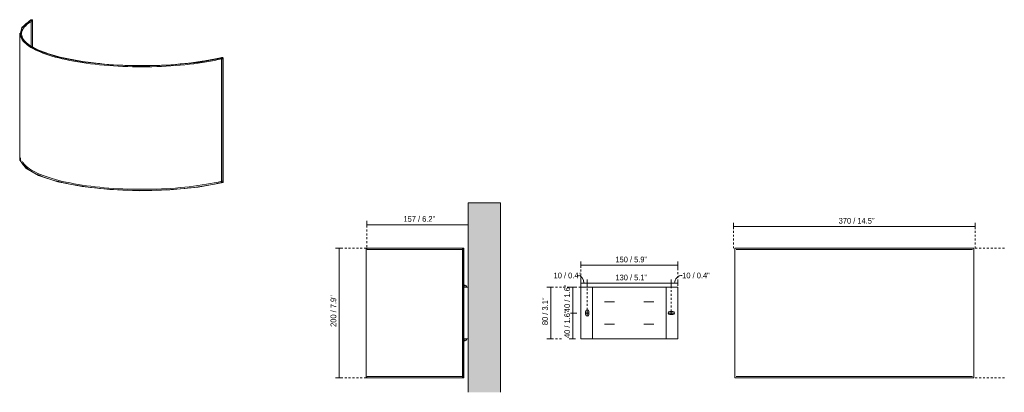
# Model space of a CAD drawing. Header units: millimetres. Extents: x -7405 to -5882, y 242 to 817.
import ezdxf

# ---------------------------------------------------------------- set-up
doc = ezdxf.new("R2010")
doc.units = ezdxf.units.MM
doc.linetypes.add('Dash', pattern=[6, 3, -3])
doc.linetypes.add('Hidden', pattern=[7.14375, 4.7625, -2.38125])
for name, color, linetype, lineweight in [('Cotas', 7, 'Continuous', 9), ('Cotas-4', 7, 'Continuous', 9), ('Elementos de detalle', 7, 'Continuous', 9), ('Lighthing Fixture Dim Black SOL', 7, 'Continuous', 9), ('Luminarias', 7, 'Continuous', 20), ('Muros', 7, 'Continuous', 9)]:
    doc.layers.add(name, color=color, linetype=linetype, lineweight=lineweight)
doc.layers.add('Lighthing Fixture Detail Wide Grey', color=7, linetype='Continuous', lineweight=20, true_color=0x787878)
doc.layers.add('Lighthing Fixture Dim Grey Dash', color=7, linetype='Dash', lineweight=9, true_color=0xd2d2d2)
doc.styles.add('Arial Narrow', font='ARIALN.TTF', dxfattribs={"height": 8.8})
doc.dimstyles.new('FARO_-_2_2mm_Arial_Narrow_mm_Inch_Left', dxfattribs={"dimscale": 304.8, "dimtxt": 9.006193, "dimasz": 0, "dimexe": 0.019685, "dimexo": 0.0625, "dimgap": 0.006562, "dimtad": 1, "dimdec": 0, "dimzin": 0, "dimdsep": 46, "dimtxsty": 'Arial Narrow', "dimblk1": 'NONE', "dimblk2": 'NONE', "dimsah": 1, "dimcen": 0.09, "dimadec": 0, "dimazin": 0, "dimtfac": 1, "dimtdec": 4, "dimtix": 1, "dimtmove": 0, "dimatfit": 3, "dimfxl": 0.013123, "dimfxlon": 1, "dimtvp": 1, "dimtolj": 1, "dimtzin": 0, "dimarcsym": 2})
doc.dimstyles.new('FARO_-_2_2mm_Arial_Narrow_mm_Inch_Left_1', dxfattribs={"dimscale": 304.8, "dimtxt": 9.006193, "dimasz": 0, "dimexe": 0.019685, "dimexo": 0.0625, "dimgap": 0.006562, "dimtad": 1, "dimdec": 0, "dimzin": 0, "dimdsep": 46, "dimtxsty": 'Arial Narrow', "dimblk1": 'NONE', "dimblk2": 'NONE', "dimsah": 1, "dimcen": 0.09, "dimadec": 0, "dimazin": 0, "dimtfac": 1, "dimtdec": 4, "dimtix": 1, "dimtmove": 1, "dimatfit": 3, "dimfxl": 0.013123, "dimfxlon": 1, "dimtvp": 1, "dimtolj": 1, "dimtzin": 0, "dimarcsym": 2})
doc.dimstyles.new('FARO_-_2_2mm_Arial_Narrow_mm_Inch_Left_2', dxfattribs={"dimscale": 304.8, "dimtxt": 9.006193, "dimasz": 0, "dimexe": 0.019685, "dimexo": 0.0625, "dimgap": 0.006562, "dimtad": 1, "dimdec": 0, "dimzin": 0, "dimdsep": 46, "dimtxsty": 'Arial Narrow', "dimblk1": 'NONE', "dimblk2": 'NONE', "dimsah": 1, "dimcen": 0.09, "dimadec": 0, "dimazin": 0, "dimtfac": 1, "dimtdec": 4, "dimtix": 1, "dimtmove": 0, "dimatfit": 3, "dimfxl": 0.013123, "dimfxlon": 1, "dimtvp": 1, "dimtolj": 1, "dimtzin": 0, "dimarcsym": 2})
doc.dimstyles.new('FARO_-_2_2mm_Arial_Narrow_mm_Inch_Left_3', dxfattribs={"dimscale": 304.8, "dimtxt": 9.006193, "dimasz": 0, "dimexe": 0.019685, "dimexo": 0.0625, "dimgap": 0.006562, "dimtad": 1, "dimdec": 0, "dimzin": 0, "dimdsep": 46, "dimtxsty": 'Arial Narrow', "dimblk1": 'NONE', "dimblk2": 'NONE', "dimsah": 1, "dimcen": 0.09, "dimadec": 0, "dimazin": 0, "dimtfac": 1, "dimtdec": 4, "dimtix": 1, "dimtmove": 0, "dimatfit": 3, "dimfxl": 0.013123, "dimfxlon": 1, "dimtvp": 1, "dimtolj": 1, "dimtzin": 0, "dimarcsym": 2})

# ---------------------------------------------------------------- blocks, each defined once
blk = doc.blocks.new('66401-109 - 66401-107 OTTON RCT Horizontal Linen wall lamp 2L-574694-00 Isometrico PDF')
at = {"layer": 'Luminarias', "color": 9, "lineweight": 9, "true_color": 0xc0c0c0}
for p, q in [((-7386.9, 817.2), (-7387.7, 817.4)), ((-7386.9, 817.2), (-7386.9, 817)), ((-7386.9, 817.1), (-7386.9, 776.4)), ((-7385.1, 775.3), (-7385.1, 817.1)), ((-7404.8, 796.4), (-7404.8, 603.7)), ((-7092.6, 758.9), (-7092.6, 566.2)), ((-7090.1, 758.6), (-7091, 758.8)), ((-7090.8, 566.2), (-7090.8, 758.9)), ((-7090.1, 565.9), (-7090.1, 758.6))]:
    blk.add_line(p, q, dxfattribs=at)
for points in [[(-7387.7, 817.4, 0), (-7401.7, 805.4, 0), (-7404.4, 793, 0), (-7395.5, 780.7, 0), (-7375.6, 769.4, 0), (-7346, 759.7, 0), (-7308.4, 752.3, 0), (-7265.2, 747.6, 0), (-7218.9, 745.8, 0), (-7172.4, 747.2, 0), (-7128.6, 751.5, 0), (-7090.1, 758.6, 0)], [(-7386.5, 817, 0), (-7389.5, 815.1, 0), (-7392.2, 813.2, 0), (-7394.6, 811.3, 0), (-7396.8, 809.3, 0), (-7398.7, 807.4, 0), (-7400.3, 805.3, 0), (-7401.6, 803.3, 0), (-7402.6, 801.2, 0), (-7403.2, 799.1, 0), (-7403.6, 796.9, 0), (-7403.7, 794.8, 0), (-7403.4, 792.7, 0), (-7402.8, 790.6, 0), (-7401.9, 788.5, 0), (-7400.8, 786.4, 0), (-7399.3, 784.4, 0), (-7397.5, 782.4, 0), (-7395.4, 780.4, 0), (-7393.1, 778.5, 0), (-7390.4, 776.5, 0), (-7387.5, 774.7, 0), (-7384.4, 772.8, 0), (-7380.9, 771, 0), (-7377.2, 769.3, 0), (-7373.3, 767.6, 0), (-7369, 765.9, 0), (-7364.6, 764.3, 0), (-7359.9, 762.7, 0), (-7355, 761.2, 0), (-7349.9, 759.7, 0), (-7344.5, 758.3, 0), (-7339, 757, 0), (-7333.2, 755.7, 0), (-7327.3, 754.5, 0), (-7321.2, 753.3, 0), (-7314.9, 752.2, 0), (-7308.4, 751.2, 0), (-7301.8, 750.2, 0), (-7295.1, 749.3, 0), (-7288.3, 748.5, 0), (-7281.3, 747.8, 0), (-7274.2, 747.1, 0), (-7267.1, 746.5, 0), (-7259.8, 746, 0), (-7252.5, 745.6, 0), (-7245.1, 745.2, 0), (-7237.7, 745, 0), (-7230.3, 744.8, 0), (-7222.8, 744.6, 0), (-7215.3, 744.6, 0), (-7207.8, 744.6, 0), (-7200.3, 744.8, 0), (-7192.9, 745, 0), (-7185.4, 745.3, 0), (-7178.1, 745.6, 0), (-7170.8, 746.1, 0), (-7163.5, 746.6, 0), (-7156.4, 747.2, 0), (-7149.3, 747.9, 0), (-7142.4, 748.6, 0), (-7135.5, 749.4, 0), (-7128.8, 750.3, 0), (-7122.2, 751.3, 0), (-7115.8, 752.3, 0), (-7109.6, 753.4, 0), (-7103.5, 754.6, 0), (-7097.6, 755.8, 0), (-7091.8, 757.1, 0), (-7091.4, 757.2, 0)], [(-7091, 758.8, 0), (-7129.2, 751.7, 0), (-7172.8, 747.4, 0), (-7219, 746.1, 0), (-7265, 747.9, 0), (-7307.9, 752.6, 0), (-7345.3, 759.9, 0), (-7374.7, 769.5, 0), (-7394.5, 780.8, 0), (-7403.4, 793, 0), (-7400.8, 805.4, 0), (-7386.9, 817.2, 0)], [(-7385.5, 815.4, 0), (-7388.5, 813.6, 0), (-7391.1, 811.8, 0), (-7393.5, 809.9, 0), (-7395.5, 808.1, 0), (-7397.3, 806.2, 0), (-7398.8, 804.3, 0), (-7400, 802.4, 0), (-7400.9, 800.5, 0), (-7401.5, 798.6, 0), (-7401.8, 796.8, 0), (-7401.9, 794.9, 0), (-7401.6, 793, 0), (-7401.1, 791.2, 0), (-7400.3, 789.3, 0), (-7399.2, 787.4, 0), (-7397.9, 785.5, 0), (-7396.2, 783.6, 0), (-7394.2, 781.7, 0), (-7392, 779.9, 0), (-7389.4, 778, 0), (-7386.6, 776.2, 0), (-7383.5, 774.4, 0), (-7380.1, 772.6, 0), (-7376.5, 770.9, 0), (-7372.6, 769.2, 0), (-7368.4, 767.6, 0), (-7364, 766, 0), (-7359.4, 764.4, 0), (-7354.5, 762.9, 0), (-7349.4, 761.5, 0), (-7344.1, 760.1, 0), (-7338.5, 758.7, 0), (-7332.8, 757.4, 0), (-7326.9, 756.2, 0), (-7320.8, 755.1, 0), (-7314.6, 754, 0), (-7308.2, 752.9, 0), (-7301.6, 752, 0), (-7294.9, 751.1, 0), (-7288.1, 750.3, 0), (-7281.1, 749.6, 0), (-7274.1, 748.9, 0), (-7266.9, 748.3, 0), (-7259.7, 747.8, 0), (-7252.4, 747.4, 0), (-7245.1, 747, 0), (-7237.7, 746.8, 0), (-7230.2, 746.6, 0), (-7222.8, 746.4, 0), (-7215.3, 746.4, 0), (-7207.8, 746.4, 0), (-7200.4, 746.6, 0), (-7192.9, 746.8, 0), (-7185.5, 747.1, 0), (-7178.2, 747.4, 0), (-7170.9, 747.9, 0), (-7163.7, 748.4, 0), (-7156.5, 749, 0), (-7149.5, 749.6, 0), (-7142.6, 750.4, 0), (-7135.8, 751.2, 0), (-7129.1, 752.1, 0), (-7122.5, 753.1, 0), (-7116.1, 754.1, 0), (-7109.9, 755.2, 0), (-7103.8, 756.4, 0), (-7097.9, 757.6, 0), (-7092.2, 758.9, 0), (-7091.8, 759, 0)], [(-7386.8, 817.2, 0), (-7386.9, 817.1, 0), (-7386.9, 817.1, 0), (-7386.9, 817, 0), (-7386.9, 817, 0), (-7386.8, 816.9, 0), (-7386.6, 816.9, 0), (-7386.4, 816.8, 0), (-7386.2, 816.8, 0), (-7385.9, 816.8, 0), (-7385.7, 816.8, 0), (-7385.5, 816.9, 0), (-7385.3, 816.9, 0)], [(-7386.2, 817.3, 0), (-7386.4, 817.3, 0), (-7386.6, 817.2, 0), (-7386.8, 817.2, 0)], [(-7385.3, 816.9, 0), (-7385.2, 817, 0), (-7385.2, 817, 0), (-7385.2, 817.1, 0), (-7385.2, 817.2, 0), (-7385.3, 817.2, 0), (-7385.5, 817.3, 0), (-7385.7, 817.3, 0), (-7385.9, 817.3, 0)], [(-7385.2, 816.2, 0), (-7385.2, 816.1, 0), (-7385.2, 816, 0)], [(-7092.4, 759.1, 0), (-7092.6, 759, 0), (-7092.6, 759, 0), (-7092.6, 758.9, 0), (-7092.5, 758.8, 0), (-7092.4, 758.8, 0)], [(-7091, 758.8, 0), (-7090.9, 758.9, 0), (-7090.8, 758.9, 0), (-7090.8, 759, 0), (-7090.9, 759, 0), (-7091, 759.1, 0), (-7091.2, 759.1, 0), (-7091.4, 759.2, 0), (-7091.6, 759.2, 0), (-7091.8, 759.2, 0), (-7092.1, 759.2, 0), (-7092.3, 759.1, 0), (-7092.4, 759.1, 0)], [(-7092.4, 758.8, 0), (-7092.2, 758.7, 0), (-7092, 758.7, 0), (-7091.8, 758.7, 0), (-7091.6, 758.7, 0), (-7091.4, 758.7, 0), (-7091.2, 758.8, 0), (-7091, 758.8, 0)], [(-7090.1, 565.9, 0), (-7128.6, 558.8, 0), (-7172.4, 554.5, 0), (-7218.9, 553.1, 0), (-7265.2, 554.9, 0), (-7308.4, 559.6, 0), (-7346, 567, 0), (-7375.6, 576.7, 0), (-7395.5, 588, 0), (-7404.4, 600.3, 0), (-7404.8, 604.4, 0)], [(-7403.7, 603.8, 0), (-7403.4, 601.7, 0), (-7402.8, 599.6, 0), (-7401.9, 597.5, 0), (-7400.8, 595.4, 0), (-7399.3, 593.4, 0), (-7397.5, 591.4, 0), (-7395.4, 589.4, 0), (-7393.1, 587.5, 0), (-7390.4, 585.6, 0), (-7387.5, 583.7, 0), (-7384.4, 581.8, 0), (-7380.9, 580, 0), (-7377.2, 578.3, 0), (-7373.3, 576.6, 0), (-7369, 574.9, 0), (-7364.6, 573.3, 0), (-7359.9, 571.7, 0), (-7355, 570.2, 0), (-7349.9, 568.7, 0), (-7344.5, 567.3, 0), (-7339, 566, 0), (-7333.2, 564.7, 0), (-7327.3, 563.5, 0), (-7321.2, 562.3, 0), (-7314.9, 561.2, 0), (-7308.4, 560.2, 0), (-7301.8, 559.2, 0), (-7295.1, 558.3, 0), (-7288.3, 557.5, 0), (-7281.3, 556.8, 0), (-7274.2, 556.1, 0), (-7267.1, 555.5, 0), (-7259.8, 555, 0), (-7252.5, 554.6, 0), (-7245.1, 554.2, 0), (-7237.7, 554, 0), (-7230.3, 553.8, 0), (-7222.8, 553.7, 0), (-7215.3, 553.6, 0), (-7207.8, 553.7, 0), (-7200.3, 553.8, 0), (-7192.9, 554, 0), (-7185.4, 554.3, 0), (-7178.1, 554.6, 0), (-7170.8, 555.1, 0), (-7163.5, 555.6, 0), (-7156.4, 556.2, 0), (-7149.3, 556.9, 0), (-7142.4, 557.6, 0), (-7135.5, 558.4, 0), (-7128.8, 559.3, 0), (-7122.2, 560.3, 0), (-7115.8, 561.3, 0), (-7109.6, 562.4, 0), (-7103.5, 563.6, 0), (-7097.6, 564.8, 0), (-7091.8, 566.1, 0), (-7091.4, 566.2, 0)], [(-7400.4, 598.5, 0), (-7400.3, 598.3, 0), (-7399.2, 596.4, 0), (-7397.9, 594.5, 0), (-7396.2, 592.6, 0), (-7394.2, 590.8, 0), (-7392, 588.9, 0), (-7389.4, 587, 0), (-7386.6, 585.2, 0), (-7383.5, 583.4, 0), (-7380.1, 581.7, 0), (-7376.5, 579.9, 0), (-7372.6, 578.2, 0), (-7368.4, 576.6, 0), (-7364, 575, 0), (-7359.4, 573.4, 0), (-7354.5, 571.9, 0), (-7349.4, 570.5, 0), (-7344.1, 569.1, 0), (-7338.5, 567.7, 0), (-7332.8, 566.4, 0), (-7326.9, 565.2, 0), (-7320.8, 564.1, 0), (-7314.6, 563, 0), (-7308.2, 562, 0), (-7301.6, 561, 0), (-7294.9, 560.1, 0), (-7288.1, 559.3, 0), (-7281.1, 558.6, 0), (-7274.1, 557.9, 0), (-7266.9, 557.3, 0), (-7259.7, 556.8, 0), (-7252.4, 556.4, 0), (-7245.1, 556, 0), (-7237.7, 555.8, 0), (-7230.2, 555.6, 0), (-7222.8, 555.5, 0), (-7215.3, 555.4, 0), (-7207.8, 555.5, 0), (-7200.4, 555.6, 0), (-7192.9, 555.8, 0), (-7185.5, 556.1, 0), (-7178.2, 556.4, 0), (-7170.9, 556.9, 0), (-7163.7, 557.4, 0), (-7156.5, 558, 0), (-7149.5, 558.7, 0), (-7142.6, 559.4, 0), (-7135.8, 560.2, 0), (-7129.1, 561.1, 0), (-7122.5, 562.1, 0), (-7116.1, 563.1, 0), (-7109.9, 564.2, 0), (-7103.8, 565.4, 0), (-7097.9, 566.6, 0), (-7092.2, 567.9, 0), (-7091.8, 568, 0)]]:
    blk.add_polyline3d(points, dxfattribs=at)
blk = doc.blocks.new('66401-109 - 66401-107 OTTON RCT Horizontal Linen wall lamp 2L-574694-Lateral_PDF')
at = {"layer": 'Luminarias'}
for p, q in [((-3426.5, 464.3), (-3426.5, 264.3)), ((-3276.5, 464.3), (-3426.5, 464.3)), ((-3277.3, 464.3), (-3277.3, 264.3)), ((-3276.4, 464.3), (-3276.5, 464.3)), ((-3276.5, 264.3), (-3276.5, 464.3)), ((-3275.5, 464.3), (-3276.4, 464.3)), ((-3275.5, 264.3), (-3275.5, 464.3)), ((-3273.4, 407.3), (-3275.5, 407.3)), ((-3271, 406.3), (-3275.5, 406.3)), ((-3275.5, 404.3), (-3271, 404.3)), ((-3273.4, 406.3), (-3273.4, 407.3)), ((-3271, 404.3), (-3271, 406.3)), ((-3269, 404.3), (-3271, 404.3)), ((-3271, 324.3), (-3275.5, 324.3)), ((-3275.5, 322.3), (-3271, 322.3)), ((-3275.5, 321.3), (-3273.4, 321.3)), ((-3273.4, 321.3), (-3273.4, 322.3)), ((-3271, 322.3), (-3271, 324.3)), ((-3271, 324.3), (-3269, 324.3)), ((-3426.5, 264.3), (-3276.5, 264.3)), ((-3276.5, 264.3), (-3276.4, 264.3)), ((-3276.4, 264.3), (-3275.5, 264.3))]:
    blk.add_line(p, q, dxfattribs=at)
at = {"layer": 'Luminarias', "flags": 128}
for points in [[(-3424.5, 462.5), (-3424.6, 462.5), (-3424.6, 462.5), (-3424.6, 462.5), (-3424.7, 462.5), (-3424.7, 462.5), (-3424.8, 462.5), (-3424.8, 462.5), (-3424.8, 462.6), (-3424.9, 462.6), (-3424.9, 462.6), (-3424.9, 462.6), (-3425, 462.6), (-3425, 462.6), (-3425, 462.6), (-3425, 462.7), (-3425.1, 462.7), (-3425.1, 462.7), (-3425.1, 462.7), (-3425.2, 462.8), (-3425.2, 462.8), (-3425.2, 462.8), (-3425.2, 462.8), (-3425.3, 462.9), (-3425.3, 462.9), (-3425.3, 462.9), (-3425.3, 463), (-3425.3, 463), (-3425.3, 463), (-3425.4, 463), (-3425.4, 463.1), (-3425.4, 463.1), (-3425.4, 463.2), (-3425.4, 463.2), (-3425.4, 463.2), (-3425.4, 463.3), (-3425.4, 463.3), (-3425.4, 463.3), (-3425.4, 463.4), (-3425.4, 463.4), (-3425.4, 463.4), (-3425.4, 463.5), (-3425.4, 463.5), (-3425.4, 463.5), (-3425.4, 463.6), (-3425.4, 463.6), (-3425.4, 463.6), (-3425.4, 463.7), (-3425.4, 463.7), (-3425.4, 463.8), (-3425.4, 463.8), (-3425.3, 463.8), (-3425.3, 463.8)], [(-3425.3, 463.8), (-3425.3, 463.9), (-3425.3, 463.9), (-3425.3, 463.9), (-3425.2, 464), (-3425.2, 464), (-3425.2, 464), (-3425.2, 464), (-3425.1, 464.1), (-3425.1, 464.1), (-3425.1, 464.1), (-3425.1, 464.1), (-3425, 464.2), (-3425, 464.2), (-3425, 464.2), (-3424.9, 464.2), (-3424.9, 464.2), (-3424.9, 464.2), (-3424.8, 464.3), (-3424.8, 464.3), (-3424.8, 464.3), (-3424.7, 464.3), (-3424.7, 464.3), (-3424.7, 464.3), (-3424.6, 464.3), (-3424.6, 464.3), (-3424.6, 464.3), (-3424.5, 464.3)], [(-3276.3, 464.3), (-3283.6, 464.3), (-3290.8, 464.3), (-3298, 464.3), (-3305, 464.3), (-3311.9, 464.3), (-3318.7, 464.3), (-3325.4, 464.3), (-3331.9, 464.3), (-3338.3, 464.3), (-3344.5, 464.3), (-3350.6, 464.3), (-3356.4, 464.3), (-3362.1, 464.3), (-3367.6, 464.3), (-3372.9, 464.3), (-3377.9, 464.3), (-3382.8, 464.3), (-3387.3, 464.3), (-3391.7, 464.3), (-3395.8, 464.3), (-3399.7, 464.3), (-3403.3, 464.3), (-3406.6, 464.3), (-3409.7, 464.3), (-3412.4, 464.3), (-3415, 464.3), (-3417.2, 464.3), (-3419.1, 464.3), (-3420.8, 464.3), (-3422.1, 464.3), (-3423.2, 464.3), (-3423.9, 464.3), (-3424.4, 464.3), (-3424.5, 464.3), (-3424.5, 464.3)], [(-3424.5, 464.3), (-3424.4, 464.3), (-3423.9, 464.3), (-3423.6, 464.3)], [(-3423.6, 462.5), (-3423.9, 462.5), (-3424.4, 462.5), (-3424.5, 462.5), (-3424.5, 462.5)], [(-3424.5, 462.5), (-3424.4, 462.5), (-3423.9, 462.5), (-3423.2, 462.5), (-3422.1, 462.5), (-3420.8, 462.5), (-3419.2, 462.5), (-3417.3, 462.5), (-3415, 462.5), (-3412.5, 462.5), (-3409.8, 462.5), (-3406.7, 462.5), (-3403.4, 462.5), (-3399.8, 462.5), (-3396, 462.5), (-3391.9, 462.5), (-3387.5, 462.5), (-3382.9, 462.5), (-3378.1, 462.5), (-3373.1, 462.5), (-3367.8, 462.5), (-3362.3, 462.5), (-3356.7, 462.5), (-3350.8, 462.5), (-3344.8, 462.5), (-3338.5, 462.5), (-3332.2, 462.5), (-3325.6, 462.5), (-3319, 462.5), (-3312.2, 462.5), (-3305.2, 462.5), (-3298.2, 462.5), (-3291.1, 462.5), (-3283.9, 462.5), (-3276.6, 462.5), (-3276.3, 462.5)], [(-3424.5, 264.3), (-3424.6, 264.3), (-3424.6, 264.3), (-3424.6, 264.3), (-3424.7, 264.3), (-3424.7, 264.3), (-3424.8, 264.3), (-3424.8, 264.3), (-3424.8, 264.4), (-3424.9, 264.4), (-3424.9, 264.4), (-3424.9, 264.4), (-3425, 264.4), (-3425, 264.4), (-3425, 264.4), (-3425, 264.5), (-3425.1, 264.5), (-3425.1, 264.5), (-3425.1, 264.5), (-3425.2, 264.6), (-3425.2, 264.6), (-3425.2, 264.6), (-3425.2, 264.6), (-3425.3, 264.7), (-3425.3, 264.7), (-3425.3, 264.7), (-3425.3, 264.8), (-3425.3, 264.8), (-3425.3, 264.8), (-3425.4, 264.8), (-3425.4, 264.9), (-3425.4, 264.9), (-3425.4, 265), (-3425.4, 265), (-3425.4, 265), (-3425.4, 265.1), (-3425.4, 265.1), (-3425.4, 265.1), (-3425.4, 265.2), (-3425.4, 265.2), (-3425.4, 265.2), (-3425.4, 265.3), (-3425.4, 265.3), (-3425.4, 265.3), (-3425.4, 265.4), (-3425.4, 265.4), (-3425.4, 265.4), (-3425.4, 265.5), (-3425.4, 265.5), (-3425.4, 265.6), (-3425.4, 265.6), (-3425.3, 265.6), (-3425.3, 265.6)], [(-3425.3, 265.6), (-3425.3, 265.7), (-3425.3, 265.7), (-3425.3, 265.7), (-3425.2, 265.8), (-3425.2, 265.8), (-3425.2, 265.8), (-3425.2, 265.8), (-3425.1, 265.9), (-3425.1, 265.9), (-3425.1, 265.9), (-3425.1, 265.9), (-3425, 266), (-3425, 266), (-3425, 266), (-3424.9, 266), (-3424.9, 266), (-3424.9, 266), (-3424.8, 266.1), (-3424.8, 266.1), (-3424.8, 266.1), (-3424.7, 266.1), (-3424.7, 266.1), (-3424.7, 266.1), (-3424.6, 266.1), (-3424.6, 266.1), (-3424.6, 266.1), (-3424.5, 266.1)], [(-3276.3, 266.1), (-3283.6, 266.1), (-3290.8, 266.1), (-3298, 266.1), (-3305, 266.1), (-3311.9, 266.1), (-3318.7, 266.1), (-3325.4, 266.1), (-3331.9, 266.1), (-3338.3, 266.1), (-3344.5, 266.1), (-3350.6, 266.1), (-3356.4, 266.1), (-3362.1, 266.1), (-3367.6, 266.1), (-3372.9, 266.1), (-3377.9, 266.1), (-3382.8, 266.1), (-3387.3, 266.1), (-3391.7, 266.1), (-3395.8, 266.1), (-3399.7, 266.1), (-3403.3, 266.1), (-3406.6, 266.1), (-3409.7, 266.1), (-3412.4, 266.1), (-3415, 266.1), (-3417.2, 266.1), (-3419.1, 266.1), (-3420.8, 266.1), (-3422.1, 266.1), (-3423.2, 266.1), (-3423.9, 266.1), (-3424.4, 266.1), (-3424.5, 266.1), (-3424.5, 266.1)], [(-3424.5, 266.1), (-3424.4, 266.1), (-3423.9, 266.1), (-3423.6, 266.1)], [(-3423.6, 264.3), (-3423.9, 264.3), (-3424.4, 264.3), (-3424.5, 264.3), (-3424.5, 264.3)], [(-3424.5, 264.3), (-3424.4, 264.3), (-3423.9, 264.3), (-3423.2, 264.3), (-3422.1, 264.3), (-3420.8, 264.3), (-3419.2, 264.3), (-3417.3, 264.3), (-3415, 264.3), (-3412.5, 264.3), (-3409.8, 264.3), (-3406.7, 264.3), (-3403.4, 264.3), (-3399.8, 264.3), (-3396, 264.3), (-3391.9, 264.3), (-3387.5, 264.3), (-3382.9, 264.3), (-3378.1, 264.3), (-3373.1, 264.3), (-3367.8, 264.3), (-3362.3, 264.3), (-3356.7, 264.3), (-3350.8, 264.3), (-3344.8, 264.3), (-3338.5, 264.3), (-3332.2, 264.3), (-3325.6, 264.3), (-3319, 264.3), (-3312.2, 264.3), (-3305.2, 264.3), (-3298.2, 264.3), (-3291.1, 264.3), (-3283.9, 264.3), (-3276.6, 264.3), (-3276.3, 264.3)]]:
    blk.add_lwpolyline(points, dxfattribs=at)
at = {"layer": 'Luminarias'}
for centre, start_param, end_param in [((-3276.3, 463.4), 1.570796, 1.832596), ((-3276.3, 265.2), 1.308997, 1.570796)]:
    blk.add_ellipse(centre, major_axis=(0, 0.9), ratio=0.207798, start_param=start_param, end_param=end_param, dxfattribs=at)
blk = doc.blocks.new('66401-109 - 66401-107 OTTON RCT Horizontal Linen wall lamp 2L-574694-Alzado_PDF Fixing')
at = {"layer": 'Luminarias'}
for p, q in [((6522.5, 404.3), (6522.5, 324.3)), ((6636.5, 324.3), (6636.5, 404.3)), ((6556.8, 381.6), (6541.3, 381.6)), ((6617.7, 381.6), (6602.2, 381.6)), ((6541.3, 347), (6556.8, 347)), ((6602.2, 347), (6617.7, 347))]:
    blk.add_line(p, q, dxfattribs=at)
blk = doc.blocks.new('66401-109 - 66401-107 OTTON RCT Horizontal Linen wall lamp 2L-574694-West')
at = {"layer": 'Luminarias'}
for p, q in [((-6445.9, 464.3), (-6764.5, 464.3)), ((-6764.5, 464.3), (-6764.5, 264.3)), ((-6394.5, 464.3), (-6445.9, 464.3)), ((-6394.5, 264.3), (-6394.5, 464.3)), ((-6764.5, 264.3), (-6445.9, 264.3)), ((-6445.9, 264.3), (-6394.5, 264.3))]:
    blk.add_line(p, q, dxfattribs=at)
at = {"layer": 'Luminarias', "flags": 128}
for points in [[(-6396.5, 464.3), (-6398.2, 464.3), (-6400.2, 464.3), (-6402.5, 464.3), (-6405, 464.3), (-6407.9, 464.3), (-6411, 464.3), (-6414.4, 464.3), (-6418, 464.3), (-6421.9, 464.3), (-6426.1, 464.3), (-6430.5, 464.3), (-6435.1, 464.3), (-6440, 464.3), (-6445.1, 464.3), (-6450.4, 464.3), (-6455.9, 464.3), (-6461.6, 464.3), (-6467.5, 464.3), (-6473.6, 464.3), (-6479.9, 464.3), (-6486.3, 464.3), (-6492.9, 464.3), (-6499.6, 464.3), (-6506.4, 464.3), (-6513.3, 464.3), (-6520.4, 464.3), (-6527.5, 464.3), (-6534.8, 464.3), (-6542.1, 464.3), (-6549.4, 464.3), (-6556.8, 464.3), (-6564.3, 464.3), (-6571.7, 464.3), (-6579.2, 464.3), (-6586.7, 464.3), (-6594.2, 464.3), (-6601.6, 464.3), (-6609, 464.3), (-6616.4, 464.3), (-6623.7, 464.3), (-6630.9, 464.3), (-6638.1, 464.3), (-6645.1, 464.3), (-6652.1, 464.3), (-6658.9, 464.3), (-6665.6, 464.3), (-6672.2, 464.3), (-6678.6, 464.3), (-6684.9, 464.3), (-6691, 464.3), (-6696.9, 464.3), (-6702.6, 464.3), (-6708.2, 464.3), (-6713.5, 464.3), (-6718.6, 464.3), (-6723.5, 464.3), (-6728.2, 464.3), (-6732.6, 464.3), (-6736.8, 464.3), (-6740.7, 464.3), (-6744.4, 464.3), (-6747.8, 464.3), (-6750.9, 464.3), (-6753.8, 464.3), (-6756.3, 464.3), (-6758.6, 464.3), (-6760.7, 464.3), (-6762.4, 464.3), (-6762.5, 464.3)], [(-6762.5, 462.5), (-6760.8, 462.5), (-6758.8, 462.5), (-6756.5, 462.5), (-6754, 462.5), (-6751.1, 462.5), (-6748, 462.5), (-6744.6, 462.5), (-6741, 462.5), (-6737.1, 462.5), (-6732.9, 462.5), (-6728.5, 462.5), (-6723.9, 462.5), (-6719, 462.5), (-6713.9, 462.5), (-6708.6, 462.5), (-6703.1, 462.5), (-6697.3, 462.5), (-6691.4, 462.5), (-6685.4, 462.5), (-6679.1, 462.5), (-6672.7, 462.5), (-6666.1, 462.5), (-6659.4, 462.5), (-6652.6, 462.5), (-6645.7, 462.5), (-6638.6, 462.5), (-6631.5, 462.5), (-6624.2, 462.5), (-6616.9, 462.5), (-6609.6, 462.5), (-6602.2, 462.5), (-6594.7, 462.5), (-6587.3, 462.5), (-6579.8, 462.5), (-6572.3, 462.5), (-6564.8, 462.5), (-6557.4, 462.5), (-6550, 462.5), (-6542.6, 462.5), (-6535.3, 462.5), (-6528.1, 462.5), (-6520.9, 462.5), (-6513.8, 462.5), (-6506.9, 462.5), (-6500.1, 462.5), (-6493.3, 462.5), (-6486.8, 462.5), (-6480.4, 462.5), (-6474.1, 462.5), (-6468, 462.5), (-6462.1, 462.5), (-6456.3, 462.5), (-6450.8, 462.5), (-6445.5, 462.5), (-6440.4, 462.5), (-6435.5, 462.5), (-6430.8, 462.5), (-6426.4, 462.5), (-6422.2, 462.5), (-6418.3, 462.5), (-6414.6, 462.5), (-6411.2, 462.5), (-6408.1, 462.5), (-6405.2, 462.5), (-6402.6, 462.5), (-6400.3, 462.5), (-6398.3, 462.5), (-6396.6, 462.5), (-6396.5, 462.5)], [(-6396.5, 266.1), (-6398.2, 266.1), (-6400.2, 266.1), (-6402.5, 266.1), (-6405, 266.1), (-6407.9, 266.1), (-6411, 266.1), (-6414.4, 266.1), (-6418, 266.1), (-6421.9, 266.1), (-6426.1, 266.1), (-6430.5, 266.1), (-6435.1, 266.1), (-6440, 266.1), (-6445.1, 266.1), (-6450.4, 266.1), (-6455.9, 266.1), (-6461.6, 266.1), (-6467.5, 266.1), (-6473.6, 266.1), (-6479.9, 266.1), (-6486.3, 266.1), (-6492.9, 266.1), (-6499.6, 266.1), (-6506.4, 266.1), (-6513.3, 266.1), (-6520.4, 266.1), (-6527.5, 266.1), (-6534.8, 266.1), (-6542.1, 266.1), (-6549.4, 266.1), (-6556.8, 266.1), (-6564.3, 266.1), (-6571.7, 266.1), (-6579.2, 266.1), (-6586.7, 266.1), (-6594.2, 266.1), (-6601.6, 266.1), (-6609, 266.1), (-6616.4, 266.1), (-6623.7, 266.1), (-6630.9, 266.1), (-6638.1, 266.1), (-6645.1, 266.1), (-6652.1, 266.1), (-6658.9, 266.1), (-6665.6, 266.1), (-6672.2, 266.1), (-6678.6, 266.1), (-6684.9, 266.1), (-6691, 266.1), (-6696.9, 266.1), (-6702.6, 266.1), (-6708.2, 266.1), (-6713.5, 266.1), (-6718.6, 266.1), (-6723.5, 266.1), (-6728.2, 266.1), (-6732.6, 266.1), (-6736.8, 266.1), (-6740.7, 266.1), (-6744.4, 266.1), (-6747.8, 266.1), (-6750.9, 266.1), (-6753.8, 266.1), (-6756.3, 266.1), (-6758.6, 266.1), (-6760.7, 266.1), (-6762.4, 266.1), (-6762.5, 266.1)], [(-6762.5, 264.3), (-6760.8, 264.3), (-6758.8, 264.3), (-6756.5, 264.3), (-6754, 264.3), (-6751.1, 264.3), (-6748, 264.3), (-6744.6, 264.3), (-6741, 264.3), (-6737.1, 264.3), (-6732.9, 264.3), (-6728.5, 264.3), (-6723.9, 264.3), (-6719, 264.3), (-6713.9, 264.3), (-6708.6, 264.3), (-6703.1, 264.3), (-6697.3, 264.3), (-6691.4, 264.3), (-6685.4, 264.3), (-6679.1, 264.3), (-6672.7, 264.3), (-6666.1, 264.3), (-6659.4, 264.3), (-6652.6, 264.3), (-6645.7, 264.3), (-6638.6, 264.3), (-6631.5, 264.3), (-6624.2, 264.3), (-6616.9, 264.3), (-6609.6, 264.3), (-6602.2, 264.3), (-6594.7, 264.3), (-6587.3, 264.3), (-6579.8, 264.3), (-6572.3, 264.3), (-6564.8, 264.3), (-6557.4, 264.3), (-6550, 264.3), (-6542.6, 264.3), (-6535.3, 264.3), (-6528.1, 264.3), (-6520.9, 264.3), (-6513.8, 264.3), (-6506.9, 264.3), (-6500.1, 264.3), (-6493.3, 264.3), (-6486.8, 264.3), (-6480.4, 264.3), (-6474.1, 264.3), (-6468, 264.3), (-6462.1, 264.3), (-6456.3, 264.3), (-6450.8, 264.3), (-6445.5, 264.3), (-6440.4, 264.3), (-6435.5, 264.3), (-6430.8, 264.3), (-6426.4, 264.3), (-6422.2, 264.3), (-6418.3, 264.3), (-6414.6, 264.3), (-6411.2, 264.3), (-6408.1, 264.3), (-6405.2, 264.3), (-6402.6, 264.3), (-6400.3, 264.3), (-6398.3, 264.3), (-6396.6, 264.3), (-6396.5, 264.3)]]:
    blk.add_lwpolyline(points, dxfattribs=at)
blk = doc.blocks.new('DIMBLOCK1-Lateral_PDF')
at = {"layer": 'Cotas-4', "color": 251, "true_color": 0x5b5b5b}
for p, q in [((-6868, 500.6), (-6868, 506.6)), ((-6711.4, 500.6), (-6711.4, 506.6)), ((-6711.4, 500.6), (-6868, 500.6)), ((-6868, 500.6), (-6868, 496.6)), ((-6711.4, 500.6), (-6711.4, 496.6))]:
    blk.add_line(p, q, dxfattribs=at)
at = {"layer": 'Cotas-4', "color": 0, "insert": (-6811.2, 514), "char_height": 8.8, "width": 51.464, "attachment_point": 1, "line_spacing_factor": 0.974696, "style": 'Arial Narrow'}
blk.add_mtext('157 / 6.2"', dxfattribs=at)
blk = doc.blocks.new('_None')
blk = doc.blocks.new('DIMBLOCK2-Lateral_PDF')
at = {"layer": 'Cotas-4', "color": 251, "true_color": 0x5b5b5b}
for p, q in [((-6910.6, 464.3), (-6916.6, 464.3)), ((-6910.6, 464.3), (-6910.6, 264.3)), ((-6910.6, 464.3), (-6906.6, 464.3)), ((-6910.6, 264.3), (-6916.6, 264.3)), ((-6910.6, 264.3), (-6906.6, 264.3))]:
    blk.add_line(p, q, dxfattribs=at)
at = {"layer": 'Cotas-4', "color": 0, "insert": (-6924, 342.9), "char_height": 8.8, "width": 51.464, "attachment_point": 1, "rotation": 90, "line_spacing_factor": 0.974696, "style": 'Arial Narrow'}
blk.add_mtext('200 / 7.9"', dxfattribs=at)
blk = doc.blocks.new('DIMBLOCK3-Alzado_PDF Fixing')
at = {"layer": 'Cotas-4', "color": 251, "true_color": 0x5b5b5b}
for p, q in [((-6537, 438), (-6537, 444)), ((-6387, 438), (-6387, 444)), ((-6537, 438), (-6387, 438)), ((-6537, 438), (-6537, 434)), ((-6387, 438), (-6387, 434))]:
    blk.add_line(p, q, dxfattribs=at)
at = {"layer": 'Cotas-4', "color": 0, "insert": (-6483.4, 451.4), "char_height": 8.8, "width": 51.464, "attachment_point": 1, "line_spacing_factor": 0.974696, "style": 'Arial Narrow'}
blk.add_mtext('150 / 5.9"', dxfattribs=at)
blk = doc.blocks.new('DIMBLOCK4-Alzado_PDF Fixing')
at = {"layer": 'Cotas-4', "color": 251, "true_color": 0x5b5b5b}
for p, q in [((-6583.3, 404.3), (-6589.3, 404.3)), ((-6583.3, 404.3), (-6583.3, 324.3)), ((-6583.3, 404.3), (-6579.3, 404.3)), ((-6583.3, 324.3), (-6589.3, 324.3)), ((-6583.3, 324.3), (-6579.3, 324.3))]:
    blk.add_line(p, q, dxfattribs=at)
at = {"layer": 'Cotas-4', "color": 0, "insert": (-6596.7, 345.7), "char_height": 8.8, "width": 44.774, "attachment_point": 1, "rotation": 90, "line_spacing_factor": 0.974696, "style": 'Arial Narrow'}
blk.add_mtext('80 / 3.1"', dxfattribs=at)
blk = doc.blocks.new('DIMBLOCK5-Alzado_PDF Fixing')
at = {"layer": 'Cotas-4', "color": 251, "true_color": 0x5b5b5b}
for p, q in [((-6537, 410.2), (-6537, 416.2)), ((-6527, 410.2), (-6527, 416.2)), ((-6537, 410.2), (-6527, 410.2)), ((-6537, 410.2), (-6537, 406.2)), ((-6527, 410.2), (-6527, 406.2))]:
    blk.add_line(p, q, dxfattribs=at)
blk.add_ellipse((-6541.7, 410.2), major_axis=(0, 12.3), ratio=0.787092, start_param=4.712389, end_param=6.283185, dxfattribs=at)
at = {"layer": 'Cotas-4', "color": 0, "insert": (-6579, 426.7), "char_height": 8.8, "width": 44.774, "attachment_point": 1, "line_spacing_factor": 0.974696, "style": 'Arial Narrow'}
blk.add_mtext('10 / 0.4"', dxfattribs=at)
blk = doc.blocks.new('DIMBLOCK6-Alzado_PDF Fixing')
at = {"layer": 'Cotas-4', "color": 251, "true_color": 0x5b5b5b}
for p, q in [((-6527, 410.2), (-6527, 416.2)), ((-6397, 410.2), (-6397, 416.2)), ((-6527, 410.2), (-6397, 410.2)), ((-6527, 410.2), (-6527, 406.2)), ((-6397, 410.2), (-6397, 406.2))]:
    blk.add_line(p, q, dxfattribs=at)
at = {"layer": 'Cotas-4', "color": 0, "insert": (-6483.4, 423.6), "char_height": 8.8, "width": 51.464, "attachment_point": 1, "line_spacing_factor": 0.974696, "style": 'Arial Narrow'}
blk.add_mtext('130 / 5.1"', dxfattribs=at)
blk = doc.blocks.new('DIMBLOCK7-Alzado_PDF Fixing')
at = {"layer": 'Cotas-4', "color": 251, "true_color": 0x5b5b5b}
for p, q in [((-6397, 410.2), (-6397, 416.2)), ((-6387, 410.2), (-6387, 416.2)), ((-6397, 410.2), (-6387, 410.2)), ((-6397, 410.2), (-6397, 406.2)), ((-6387, 410.2), (-6387, 406.2))]:
    blk.add_line(p, q, dxfattribs=at)
blk.add_ellipse((-6380.1, 410.2), major_axis=(0, 12.3), ratio=0.967756, start_param=0, end_param=1.570796, dxfattribs=at)
at = {"layer": 'Cotas-4', "color": 0, "insert": (-6380.1, 426.7), "char_height": 8.8, "width": 44.774, "attachment_point": 1, "line_spacing_factor": 0.974696, "style": 'Arial Narrow'}
blk.add_mtext('10 / 0.4"', dxfattribs=at)
blk = doc.blocks.new('DIMBLOCK8-Alzado_PDF Fixing')
at = {"layer": 'Cotas-4', "color": 251, "true_color": 0x5b5b5b}
for p, q in [((-6549.1, 404.3), (-6555.1, 404.3)), ((-6549.1, 404.3), (-6549.1, 364.3)), ((-6549.1, 404.3), (-6545.1, 404.3)), ((-6549.1, 364.3), (-6543.1, 364.3))]:
    blk.add_line(p, q, dxfattribs=at)
at = {"layer": 'Cotas-4', "color": 251, "linetype": 'Hidden', "true_color": 0x5b5b5b}
blk.add_line((-6549.1, 364.3), (-6553.1, 364.3), dxfattribs=at)
at = {"layer": 'Cotas-4', "color": 0, "insert": (-6562.4, 365.7), "char_height": 8.8, "width": 44.774, "attachment_point": 1, "rotation": 90, "line_spacing_factor": 0.974696, "style": 'Arial Narrow'}
blk.add_mtext('40 / 1.6"', dxfattribs=at)
blk = doc.blocks.new('DIMBLOCK9-Alzado_PDF Fixing')
at = {"layer": 'Cotas-4', "color": 251, "linetype": 'Hidden', "true_color": 0x5b5b5b}
blk.add_line((-6549.1, 364.3), (-6553.1, 364.3), dxfattribs=at)
at = {"layer": 'Cotas-4', "color": 251, "true_color": 0x5b5b5b}
for p, q in [((-6549.1, 364.3), (-6549.1, 324.3)), ((-6549.1, 364.3), (-6543.1, 364.3)), ((-6549.1, 324.3), (-6555.1, 324.3)), ((-6549.1, 324.3), (-6545.1, 324.3))]:
    blk.add_line(p, q, dxfattribs=at)
at = {"layer": 'Cotas-4', "color": 0, "insert": (-6562.4, 325.7), "char_height": 8.8, "width": 44.774, "attachment_point": 1, "rotation": 90, "line_spacing_factor": 0.974696, "style": 'Arial Narrow'}
blk.add_mtext('40 / 1.6"', dxfattribs=at)
blk = doc.blocks.new('DIMBLOCK10-West')
at = {"layer": 'Cotas-4', "color": 251, "true_color": 0x5b5b5b}
for p, q in [((-6300.8, 497.8), (-6300.8, 503.8)), ((-5926.9, 497.8), (-5926.9, 503.8)), ((-6300.8, 497.8), (-5926.9, 497.8)), ((-6300.8, 497.8), (-6300.8, 493.8)), ((-5926.9, 497.8), (-5926.9, 493.8))]:
    blk.add_line(p, q, dxfattribs=at)
at = {"layer": 'Cotas-4', "color": 0, "insert": (-6138.1, 511.2), "char_height": 8.8, "width": 58.154, "attachment_point": 1, "line_spacing_factor": 0.974696, "style": 'Arial Narrow'}
blk.add_mtext('370 / 14.5"', dxfattribs=at)

msp = doc.modelspace()

# ---------------------------------------------------------------- hatches: boundary and pattern name
at = {"layer": 'Elementos de detalle', "true_color": 0xc0c0c0}
h = msp.add_hatch(color=9, dxfattribs=at)
h.paths.add_polyline_path([(-6527, 359.3), (-6526.3, 359.4), (-6525.7, 359.6), (-6525.2, 360), (-6524.8, 360.6), (-6524.6, 361.2), (-6524.5, 361.8), (-6524.5, 366.8), (-6524.6, 367.5), (-6524.8, 368.1), (-6525.2, 368.6), (-6525.7, 369), (-6526.3, 369.2), (-6527, 369.3), (-6527.6, 369.2), (-6528.2, 369), (-6528.8, 368.6), (-6529.2, 368.1), (-6529.4, 367.5), (-6529.5, 366.8), (-6529.5, 361.8), (-6529.4, 361.2), (-6529.2, 360.6), (-6528.8, 360), (-6528.2, 359.6), (-6527.6, 359.4)])
h.paths.add_polyline_path([(-6399.5, 361.8), (-6394.5, 361.8), (-6393.8, 361.9), (-6393.2, 362.1), (-6392.7, 362.5), (-6392.3, 363.1), (-6392.1, 363.7), (-6392, 364.3), (-6392.1, 365), (-6392.3, 365.6), (-6392.7, 366.1), (-6393.2, 366.5), (-6393.8, 366.7), (-6394.5, 366.8), (-6399.5, 366.8), (-6400.2, 366.7), (-6400.7, 366.5), (-6401.3, 366.1), (-6401.7, 365.6), (-6401.9, 365), (-6402, 364.2), (-6401.9, 363.7), (-6401.7, 363.1), (-6401.3, 362.5), (-6400.7, 362.1), (-6400.1, 361.9)])
at = {"layer": 'Muros', "true_color": 0xfafafa}
msp.add_hatch(color=7, dxfattribs=at).paths.add_polyline_path([(-6711.4, 241.9), (-6661.4, 241.9), (-6661.4, 534.4), (-6711.4, 534.4), (-6711.4, 262.2)])

# ---------------------------------------------------------------- linework, layer by layer
at = {"layer": 'Lighthing Fixture Detail Wide Grey'}
for p, q in [((-6537, 404.3), (-6387, 404.3)), ((-6537, 324.3), (-6537, 404.3)), ((-6387, 404.3), (-6387, 324.3)), ((-6529.5, 366.8), (-6529.5, 361.8)), ((-6524.5, 361.8), (-6524.5, 366.8)), ((-6394.5, 366.8), (-6399.5, 366.8)), ((-6399.5, 361.8), (-6394.5, 361.8)), ((-6387, 324.3), (-6537, 324.3))]:
    msp.add_line(p, q, dxfattribs=at)
for centre, start, end in [((-6527, 366.8), 0, 180), ((-6399.5, 364.3), 90, 270), ((-6394.5, 364.3), 270, 90), ((-6527, 361.8), 180, 0)]:
    msp.add_arc(centre, 2.5, start, end, dxfattribs=at)
at = {"layer": 'Lighthing Fixture Dim Black SOL'}
for p, q in [((-6527, 369.3), (-6527, 359.3)), ((-6397, 361.8), (-6397, 366.8)), ((-6529.5, 364.3), (-6524.5, 364.3)), ((-6402, 364.3), (-6392, 364.3))]:
    msp.add_line(p, q, dxfattribs=at)
at = {"layer": 'Lighthing Fixture Dim Grey Dash'}
for p, q in [((-6868, 499.3), (-6868, 464.3)), ((-6711.4, 450), (-6711.4, 495)), ((-6300.8, 464.3), (-6300.8, 499.3)), ((-5926.9, 464.3), (-5926.9, 494.3)), ((-6869, 464.3), (-6906, 464.3)), ((-5926.9, 464.3), (-5881.9, 464.3)), ((-6537, 404.3), (-6537, 436.5)), ((-6387, 406.5), (-6387, 436.5)), ((-6527, 369.3), (-6527, 414.3)), ((-6397, 366.8), (-6397, 414.3)), ((-6537, 404.3), (-6581.4, 404.3)), ((-6567, 324.3), (-6581.4, 324.3)), ((-6869, 264.3), (-6906, 264.3)), ((-5926.9, 264.3), (-5881.9, 264.3))]:
    msp.add_line(p, q, dxfattribs=at)
at = {"layer": 'Muros', "color": 254, "true_color": 0xcccccc}
for p, q in [((-6711.4, 241.9), (-6711.4, 534.4)), ((-6711.4, 534.4), (-6661.4, 534.4)), ((-6661.4, 534.4), (-6661.4, 241.9))]:
    msp.add_line(p, q, dxfattribs=at)

# ---------------------------------------------------------------- block references
at = {"layer": 'Luminarias', "color": 9, "lineweight": 9, "true_color": 0xc0c0c0}
msp.add_blockref('66401-109 - 66401-107 OTTON RCT Horizontal Linen wall lamp 2L-574694-00 Isometrico PDF', (0, 0), dxfattribs=at)
at = {"layer": 'Luminarias'}
for name, p in [('66401-109 - 66401-107 OTTON RCT Horizontal Linen wall lamp 2L-574694-Lateral_PDF', (-3442.5, 0)), ('66401-109 - 66401-107 OTTON RCT Horizontal Linen wall lamp 2L-574694-West', (465.6, 0)), ('66401-109 - 66401-107 OTTON RCT Horizontal Linen wall lamp 2L-574694-Alzado_PDF Fixing', (-13041.5, 0))]:
    msp.add_blockref(name, p, dxfattribs=at)

# ---------------------------------------------------------------- dimensions: what is measured, and where the dimension line sits
at = {"layer": 'Cotas', "color": 251, "true_color": 0x5b5b5b}
for base, p1, p2, override, picture, middle in [((-6868, 500.6), (-6711.4, 496.6), (-6868, 496.6), {"dimpost": '<>', "dimfxl": 156.578125}, 'DIMBLOCK1-Lateral_PDF', (-6789.7, 508.3)), ((-6387, 438), (-6537, 434), (-6387, 434), {"dimpost": '<>', "dimfxl": 150}, 'DIMBLOCK3-Alzado_PDF Fixing', (-6462, 445.7)), ((-6397, 410.2), (-6527, 406.2), (-6397, 406.2), {"dimpost": '<>', "dimfxl": 130}, 'DIMBLOCK6-Alzado_PDF Fixing', (-6462, 417.9))]:
    dim = msp.add_linear_dim(base=base, p1=p1, p2=p2, dimstyle='FARO_-_2_2mm_Arial_Narrow_mm_Inch_Left', override=override, dxfattribs=at)
    dim.commit()
    dim.dimension.update_dxf_attribs({"geometry": picture, "text_midpoint": middle})
dim = msp.add_linear_dim(base=(-5926.9, 497.8), p1=(-6300.8, 493.8), p2=(-5926.9, 493.8), text='370 / 14.5"', dimstyle='FARO_-_2_2mm_Arial_Narrow_mm_Inch_Left', override={"dimpost": '<>', "dimfxl": 373.890909}, dxfattribs=at)
dim.commit()
dim.dimension.update_dxf_attribs({"geometry": 'DIMBLOCK10-West', "text_midpoint": (-6113.9, 504.4)})
for base, p1, p2, dimstyle, override, picture, middle in [((-6910.6, 264.3), (-6906.6, 464.3), (-6906.6, 264.3), 'FARO_-_2_2mm_Arial_Narrow_mm_Inch_Left', {"dimpost": '<>', "dimfxl": 200}, 'DIMBLOCK2-Lateral_PDF', (-6918.3, 364.3)), ((-6583.3, 324.3), (-6579.3, 404.3), (-6579.3, 324.3), 'FARO_-_2_2mm_Arial_Narrow_mm_Inch_Left', {"dimpost": '<>', "dimfxl": 80}, 'DIMBLOCK4-Alzado_PDF Fixing', (-6591, 364.3)), ((-6549.1, 364.3), (-6545.1, 404.3), (-6553.1, 364.3), 'FARO_-_2_2mm_Arial_Narrow_mm_Inch_Left_2', {"dimpost": '<>', "dimfxl": 40.792156}, 'DIMBLOCK8-Alzado_PDF Fixing', (-6556.8, 384.3)), ((-6549.1, 324.3), (-6553.1, 364.3), (-6545.1, 324.3), 'FARO_-_2_2mm_Arial_Narrow_mm_Inch_Left_3', {"dimpost": '<>', "dimfxl": 40.792156}, 'DIMBLOCK9-Alzado_PDF Fixing', (-6556.8, 344.3))]:
    dim = msp.add_linear_dim(base=base, p1=p1, p2=p2, angle=90, dimstyle=dimstyle, override=override, dxfattribs=at)
    dim.commit()
    dim.dimension.update_dxf_attribs({"geometry": picture, "text_midpoint": middle})
for base, p1, p2, picture, middle in [((-6527, 410.2), (-6537, 406.2), (-6527, 406.2), 'DIMBLOCK5-Alzado_PDF Fixing', (-6556.6, 420.8)), ((-6387, 410.2), (-6397, 406.2), (-6387, 406.2), 'DIMBLOCK7-Alzado_PDF Fixing', (-6357.7, 420.8))]:
    dim = msp.add_linear_dim(base=base, p1=p1, p2=p2, dimstyle='FARO_-_2_2mm_Arial_Narrow_mm_Inch_Left_1', override={"dimpost": '<>', "dimfxl": 10}, dxfattribs=at)
    dim.commit()
    dim.dimension.update_dxf_attribs({"geometry": picture, "text_midpoint": middle, "dimtype": 160})

doc.saveas('drawing.dxf')
